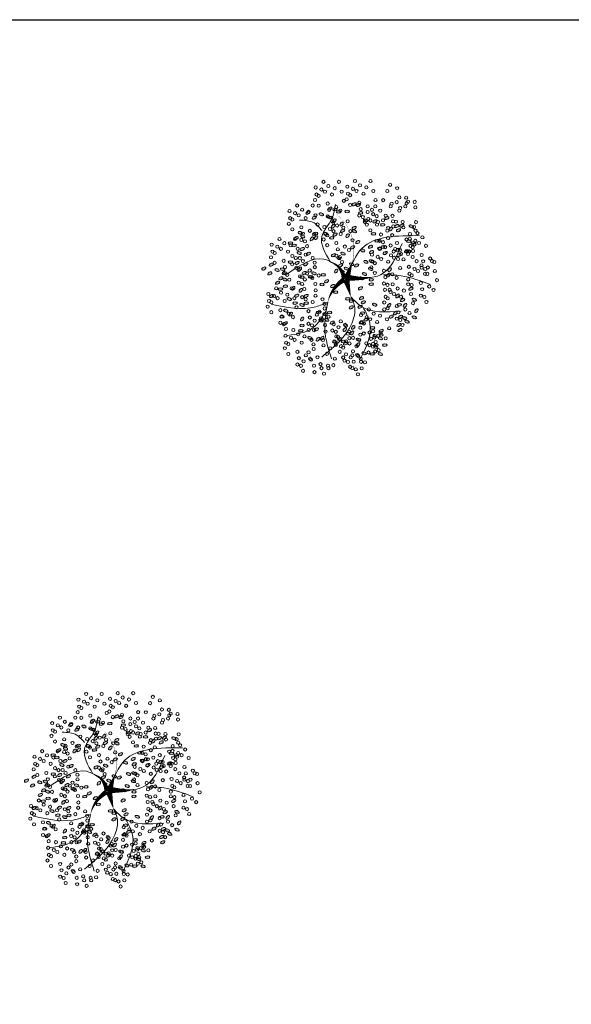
# Model space of a CAD drawing. Header units: millimetres. Extents: x 2197 to 2788, y 425 to 589.
# Tile 11 of 50: x 2235 to 2250, y 499 to 524. Entities that reach past the tile are written whole.
import ezdxf

# ---------------------------------------------------------------- set-up
doc = ezdxf.new("R2010")
doc.units = ezdxf.units.MM
doc.layers.add('01 - Vegetación', color=3, linetype='Continuous', lineweight=0)
doc.layers.add('Cotas', color=3, linetype='Continuous')

# ---------------------------------------------------------------- blocks, each defined once
blk = doc.blocks.new('17')
at = {"layer": '01 - Vegetación'}
for points in [[(4495.84, 1680.23, 1.33, 0.0221, 0.199177), (4489.97, 1684.48, 0.0221, 0.0221, 1.224983)], [(4496.02, 1680.23, 1.33, 0.0221, 0.286986), (4500.47, 1683.82, 0.0221, 0.0221, -1.494927)], [(4497.07, 1679.43, 0.133, 0.0221, 0.381476), (4512.91, 1682.47, 0.0221, 0.0221, -1.841687)], [(4496.02, 1679.76, 1.77, 0.0221, 0), (4491.39, 1678.53, 0.0221, 0.0221, 0)], [(4496.02, 1679.66, 1.77, 0.0221, 0), (4500.28, 1678.15, 0.0221, 0.0221, 0)], [(4496.4, 1679.85, 1.77, 0.0221, 0.074947), (4496.4, 1672.95, 0.0221, 0.0221, 0.762797)]]:
    blk.add_lwpolyline(points, format="xyseb", dxfattribs=at)
for points in [[(4490, 1684.47), (4488.83, 1687.51), (4489.5, 1699.09)], [(4487.73, 1684.98), (4483.44, 1688.25), (4481.42, 1694.81)], [(4497.83, 1680.19), (4501.11, 1685.48), (4497.33, 1694.81)], [(4508.5, 1685.98), (4510.45, 1688), (4511.21, 1691.78)], [(4490, 1684.47), (4482.94, 1685.23), (4475.36, 1683.47)], [(4491.39, 1678.53), (4489.02, 1677.58), (4485.46, 1677.92), (4475.87, 1685.99)], [(4500.47, 1683.82), (4506.92, 1685.99), (4511.46, 1683.47), (4515.25, 1682.46)], [(4497.07, 1679.43), (4503.89, 1675.65), (4507.17, 1660.78)], [(4491.39, 1678.53), (4489, 1675.9), (4487.73, 1665.57)], [(4496.57, 1678.43), (4497.07, 1670.86), (4505.15, 1665.32)], [(4488.74, 1675.4), (4484.7, 1673.64), (4475.11, 1676.16)], [(4497.07, 1670.11), (4496.82, 1665.57), (4494.55, 1658.01)]]:
    blk.add_spline(points, degree=3, dxfattribs=at)
blk = doc.blocks.new('16')
at = {"layer": '01 - Vegetación'}
h = blk.add_hatch(color=40, dxfattribs=at)
h.set_gradient(color1=(255, 191, 0), color2=(223, 255, 127), rotation=180, centered=1, tint=1, name='INVSPHERICAL')
edge = h.paths.add_edge_path()
edge.add_ellipse((4538.847, 1678.642), major_axis=(-0.0033, 0.0777), ratio=0.578492, start_angle=0, end_angle=360, ccw=False)
edge = h.paths.add_edge_path()
edge.add_ellipse((4538.961, 1678.487), major_axis=(-0.0349, 0.0695), ratio=0.578492, start_angle=0, end_angle=360, ccw=False)
edge = h.paths.add_edge_path()
edge.add_ellipse((4538.69, 1678.926), major_axis=(-0.0594, 0.0503), ratio=0.578492, start_angle=0, end_angle=360, ccw=False)
edge = h.paths.add_edge_path()
edge.add_ellipse((4538.676, 1678.266), major_axis=(-0.0033, 0.0777), ratio=0.578492, start_angle=0, end_angle=360, ccw=False)
edge = h.paths.add_edge_path()
edge.add_ellipse((4541.23, 1679.281), major_axis=(0.0274, 0.0728), ratio=0.578492, start_angle=0, end_angle=360, ccw=False)
edge = h.paths.add_edge_path()
edge.add_ellipse((4540.829, 1679.36), major_axis=(-0.0349, 0.0695), ratio=0.578492, start_angle=0, end_angle=360, ccw=False)
edge = h.paths.add_edge_path()
edge.add_ellipse((4541.174, 1679.607), major_axis=(-0.0349, 0.0695), ratio=0.578492, start_angle=0, end_angle=360, ccw=False)
edge = h.paths.add_edge_path()
edge.add_ellipse((4541.072, 1679.421), major_axis=(0.0274, 0.0728), ratio=0.578492, start_angle=0, end_angle=360, ccw=False)
edge = h.paths.add_edge_path()
edge.add_ellipse((4540.113, 1679.632), major_axis=(-0.0349, 0.0695), ratio=0.578492, start_angle=0, end_angle=360, ccw=False)
edge = h.paths.add_edge_path()
edge.add_ellipse((4540.279, 1679.843), major_axis=(-0.0349, 0.0695), ratio=0.578492, start_angle=0, end_angle=360, ccw=False)
edge = h.paths.add_edge_path()
edge.add_ellipse((4540.165, 1679.999), major_axis=(-0.0033, 0.0777), ratio=0.578492, start_angle=0, end_angle=360, ccw=False)
edge = h.paths.add_edge_path()
edge.add_ellipse((4540.499, 1679.956), major_axis=(-0.0033, 0.0777), ratio=0.578492, start_angle=0, end_angle=360, ccw=False)
edge = h.paths.add_edge_path()
edge.add_ellipse((4540.629, 1679.513), major_axis=(-0.0594, 0.0503), ratio=0.578492, start_angle=0, end_angle=360, ccw=False)
edge = h.paths.add_edge_path()
edge.add_ellipse((4540.551, 1680.278), major_axis=(0.0274, 0.0728), ratio=0.578492, start_angle=0, end_angle=360, ccw=False)
edge = h.paths.add_edge_path()
edge.add_ellipse((4539.201, 1679.744), major_axis=(-0.0033, 0.0777), ratio=0.578492, start_angle=0, end_angle=360, ccw=False)
edge = h.paths.add_edge_path()
edge.add_ellipse((4539.14, 1679.893), major_axis=(0.0274, 0.0728), ratio=0.578492, start_angle=0, end_angle=360, ccw=False)
edge = h.paths.add_edge_path()
edge.add_ellipse((4539.208, 1680.126), major_axis=(-0.0033, 0.0777), ratio=0.578492, start_angle=0, end_angle=360, ccw=False)
edge = h.paths.add_edge_path()
edge.add_ellipse((4538.979, 1680.681), major_axis=(-0.0594, 0.0503), ratio=0.578492, start_angle=0, end_angle=360, ccw=False)
edge = h.paths.add_edge_path()
edge.add_ellipse((4538.577, 1680.728), major_axis=(-0.0033, 0.0777), ratio=0.578492, start_angle=0, end_angle=360, ccw=False)
edge = h.paths.add_edge_path()
edge.add_ellipse((4538.926, 1680.033), major_axis=(0.0274, 0.0728), ratio=0.578492, start_angle=0, end_angle=360, ccw=False)
edge = h.paths.add_edge_path()
edge.add_ellipse((4538.95, 1679.842), major_axis=(0.0274, 0.0728), ratio=0.578492, start_angle=0, end_angle=360, ccw=False)
edge = h.paths.add_edge_path()
edge.add_ellipse((4538.621, 1680.191), major_axis=(-0.0349, 0.0695), ratio=0.578492, start_angle=0, end_angle=360, ccw=False)
edge = h.paths.add_edge_path()
edge.add_ellipse((4538.328, 1680.411), major_axis=(0.0274, 0.0728), ratio=0.578492, start_angle=0, end_angle=360, ccw=False)
edge = h.paths.add_edge_path()
edge.add_ellipse((4538.283, 1680.138), major_axis=(-0.0594, 0.0503), ratio=0.578492, start_angle=0, end_angle=360, ccw=False)
edge = h.paths.add_edge_path()
edge.add_ellipse((4538.32, 1679.993), major_axis=(-0.0594, 0.0503), ratio=0.578492, start_angle=0, end_angle=360, ccw=False)
edge = h.paths.add_edge_path()
edge.add_ellipse((4538.755, 1680.687), major_axis=(-0.0033, 0.0777), ratio=0.578492, start_angle=0, end_angle=360, ccw=False)
edge = h.paths.add_edge_path()
edge.add_ellipse((4538.834, 1681.261), major_axis=(-0.0349, 0.0695), ratio=0.578492, start_angle=0, end_angle=360, ccw=False)
edge = h.paths.add_edge_path()
edge.add_ellipse((4539.054, 1681.374), major_axis=(-0.0033, 0.0777), ratio=0.578492, start_angle=0, end_angle=360, ccw=False)
edge = h.paths.add_edge_path()
edge.add_ellipse((4539.147, 1681.076), major_axis=(-0.0594, 0.0503), ratio=0.578492, start_angle=0, end_angle=360, ccw=False)
edge = h.paths.add_edge_path()
edge.add_ellipse((4539.52, 1680.541), major_axis=(-0.0033, 0.0777), ratio=0.578492, start_angle=0, end_angle=360, ccw=False)
edge = h.paths.add_edge_path()
edge.add_ellipse((4539.459, 1680.689), major_axis=(0.0274, 0.0728), ratio=0.578492, start_angle=0, end_angle=360, ccw=False)
edge = h.paths.add_edge_path()
edge.add_ellipse((4539.527, 1680.923), major_axis=(-0.0033, 0.0777), ratio=0.578492, start_angle=0, end_angle=360, ccw=False)
edge = h.paths.add_edge_path()
edge.add_ellipse((4539.265, 1681.244), major_axis=(0.0274, 0.0728), ratio=0.578492, start_angle=0, end_angle=360, ccw=False)
edge = h.paths.add_edge_path()
edge.add_ellipse((4539.188, 1677.478), major_axis=(-0.0594, 0.0503), ratio=0.578492, start_angle=0, end_angle=360, ccw=False)
edge = h.paths.add_edge_path()
edge.add_ellipse((4539.473, 1678.19), major_axis=(0.0274, 0.0728), ratio=0.578492, start_angle=0, end_angle=360, ccw=False)
edge = h.paths.add_edge_path()
edge.add_ellipse((4540.696, 1678.325), major_axis=(0.0274, 0.0728), ratio=0.578492, start_angle=0, end_angle=360, ccw=False)
edge = h.paths.add_edge_path()
edge.add_ellipse((4540.33, 1678.305), major_axis=(-0.0033, 0.0777), ratio=0.578492, start_angle=0, end_angle=360, ccw=False)
edge = h.paths.add_edge_path()
edge.add_ellipse((4540.174, 1678.307), major_axis=(-0.0033, 0.0777), ratio=0.578492, start_angle=0, end_angle=360, ccw=False)
edge = h.paths.add_edge_path()
edge.add_ellipse((4540.488, 1677.717), major_axis=(-0.0594, 0.0503), ratio=0.578492, start_angle=0, end_angle=360, ccw=False)
edge = h.paths.add_edge_path()
edge.add_ellipse((4540.676, 1677.675), major_axis=(-0.0594, 0.0503), ratio=0.578492, start_angle=0, end_angle=360, ccw=False)
edge = h.paths.add_edge_path()
edge.add_ellipse((4539.469, 1677.341), major_axis=(-0.0033, 0.0777), ratio=0.578492, start_angle=0, end_angle=360, ccw=False)
edge = h.paths.add_edge_path()
edge.add_ellipse((4539.773, 1677.406), major_axis=(-0.0594, 0.0503), ratio=0.578492, start_angle=0, end_angle=360, ccw=False)
edge = h.paths.add_edge_path()
edge.add_ellipse((4539.631, 1677.23), major_axis=(-0.0349, 0.0695), ratio=0.578492, start_angle=0, end_angle=360, ccw=False)
edge = h.paths.add_edge_path()
edge.add_ellipse((4539.445, 1677.695), major_axis=(-0.0594, 0.0503), ratio=0.578492, start_angle=0, end_angle=360, ccw=False)
edge = h.paths.add_edge_path()
edge.add_ellipse((4542.676, 1679.136), major_axis=(-0.0033, 0.0777), ratio=0.578492, start_angle=0, end_angle=360, ccw=False)
edge = h.paths.add_edge_path()
edge.add_ellipse((4542.661, 1679.428), major_axis=(-0.0033, 0.0777), ratio=0.578492, start_angle=0, end_angle=360, ccw=False)
edge = h.paths.add_edge_path()
edge.add_ellipse((4542.742, 1679.554), major_axis=(-0.0033, 0.0777), ratio=0.578492, start_angle=0, end_angle=360, ccw=False)
edge = h.paths.add_edge_path()
edge.add_ellipse((4542.776, 1679.728), major_axis=(-0.0349, 0.0695), ratio=0.578492, start_angle=0, end_angle=360, ccw=False)
edge = h.paths.add_edge_path()
edge.add_ellipse((4542.477, 1679.745), major_axis=(0.0274, 0.0728), ratio=0.578492, start_angle=0, end_angle=360, ccw=False)
edge = h.paths.add_edge_path()
edge.add_ellipse((4542.578, 1680.02), major_axis=(0.0274, 0.0728), ratio=0.578492, start_angle=0, end_angle=360, ccw=False)
edge = h.paths.add_edge_path()
edge.add_ellipse((4542.466, 1680.268), major_axis=(-0.0349, 0.0695), ratio=0.578492, start_angle=0, end_angle=360, ccw=False)
edge = h.paths.add_edge_path()
edge.add_ellipse((4542.632, 1680.479), major_axis=(-0.0349, 0.0695), ratio=0.578492, start_angle=0, end_angle=360, ccw=False)
edge = h.paths.add_edge_path()
edge.add_ellipse((4542.359, 1679.577), major_axis=(-0.0594, 0.0503), ratio=0.578492, start_angle=0, end_angle=360, ccw=False)
edge = h.paths.add_edge_path()
edge.add_ellipse((4542.171, 1679.619), major_axis=(-0.0594, 0.0503), ratio=0.578492, start_angle=0, end_angle=360, ccw=False)
edge = h.paths.add_edge_path()
edge.add_ellipse((4542.246, 1679.328), major_axis=(-0.0594, 0.0503), ratio=0.578492, start_angle=0, end_angle=360, ccw=False)
edge = h.paths.add_edge_path()
edge.add_ellipse((4542.369, 1678.498), major_axis=(0.0274, 0.0728), ratio=0.578492, start_angle=0, end_angle=360, ccw=False)
edge = h.paths.add_edge_path()
edge.add_ellipse((4542.902, 1678.749), major_axis=(-0.0349, 0.0695), ratio=0.578492, start_angle=0, end_angle=360, ccw=False)
edge = h.paths.add_edge_path()
edge.add_ellipse((4542.925, 1678.897), major_axis=(-0.0349, 0.0695), ratio=0.578492, start_angle=0, end_angle=360, ccw=False)
edge = h.paths.add_edge_path()
edge.add_ellipse((4542.628, 1678.671), major_axis=(-0.0033, 0.0777), ratio=0.578492, start_angle=0, end_angle=360, ccw=False)
edge = h.paths.add_edge_path()
edge.add_ellipse((4542.11, 1678.896), major_axis=(-0.0349, 0.0695), ratio=0.578492, start_angle=0, end_angle=360, ccw=False)
edge = h.paths.add_edge_path()
edge.add_ellipse((4542.34, 1678.18), major_axis=(-0.0349, 0.0695), ratio=0.578492, start_angle=0, end_angle=360, ccw=False)
edge = h.paths.add_edge_path()
edge.add_ellipse((4538.137, 1679.191), major_axis=(-0.0349, 0.0695), ratio=0.578492, start_angle=0, end_angle=360, ccw=False)
edge = h.paths.add_edge_path()
edge.add_ellipse((4538.099, 1678.758), major_axis=(-0.0594, 0.0503), ratio=0.578492, start_angle=0, end_angle=360, ccw=False)
edge = h.paths.add_edge_path()
edge.add_ellipse((4537.796, 1678.552), major_axis=(0.0274, 0.0728), ratio=0.578492, start_angle=0, end_angle=360, ccw=False)
edge = h.paths.add_edge_path()
edge.add_ellipse((4537.776, 1678.277), major_axis=(-0.0033, 0.0777), ratio=0.578492, start_angle=0, end_angle=360, ccw=False)
edge = h.paths.add_edge_path()
edge.add_ellipse((4539.181, 1678.6), major_axis=(-0.0033, 0.0777), ratio=0.578492, start_angle=0, end_angle=360, ccw=False)
edge = h.paths.add_edge_path()
edge.add_ellipse((4538.502, 1678.968), major_axis=(-0.0594, 0.0503), ratio=0.578492, start_angle=0, end_angle=360, ccw=False)
edge = h.paths.add_edge_path()
edge.add_ellipse((4538.615, 1679.216), major_axis=(-0.0594, 0.0503), ratio=0.578492, start_angle=0, end_angle=360, ccw=False)
edge = h.paths.add_edge_path()
edge.add_ellipse((4538.188, 1679.557), major_axis=(-0.0033, 0.0777), ratio=0.578492, start_angle=0, end_angle=360, ccw=False)
edge = h.paths.add_edge_path()
edge.add_ellipse((4538.203, 1679.265), major_axis=(-0.0033, 0.0777), ratio=0.578492, start_angle=0, end_angle=360, ccw=False)
edge = h.paths.add_edge_path()
edge.add_ellipse((4538.285, 1679.391), major_axis=(-0.0033, 0.0777), ratio=0.578492, start_angle=0, end_angle=360, ccw=False)
edge = h.paths.add_edge_path()
edge.add_ellipse((4538.856, 1679.647), major_axis=(-0.0349, 0.0695), ratio=0.578492, start_angle=0, end_angle=360, ccw=False)
edge = h.paths.add_edge_path()
edge.add_ellipse((4538.272, 1678.751), major_axis=(0.0274, 0.0728), ratio=0.578492, start_angle=0, end_angle=360, ccw=False)
edge = h.paths.add_edge_path()
edge.add_ellipse((4540.863, 1678.985), major_axis=(0.0274, 0.0728), ratio=0.578492, start_angle=0, end_angle=360, ccw=False)
edge = h.paths.add_edge_path()
edge.add_ellipse((4540.823, 1678.811), major_axis=(-0.0349, 0.0695), ratio=0.578492, start_angle=0, end_angle=360, ccw=False)
edge = h.paths.add_edge_path()
edge.add_ellipse((4541.446, 1678.949), major_axis=(-0.0349, 0.0695), ratio=0.578492, start_angle=0, end_angle=360, ccw=False)
edge = h.paths.add_edge_path()
edge.add_ellipse((4540.434, 1680.393), major_axis=(-0.0033, 0.0777), ratio=0.578492, start_angle=0, end_angle=360, ccw=False)
edge = h.paths.add_edge_path()
edge.add_ellipse((4540.419, 1680.685), major_axis=(-0.0033, 0.0777), ratio=0.578492, start_angle=0, end_angle=360, ccw=False)
edge = h.paths.add_edge_path()
edge.add_ellipse((4539.773, 1680.547), major_axis=(-0.0349, 0.0695), ratio=0.578492, start_angle=0, end_angle=360, ccw=False)
edge = h.paths.add_edge_path()
edge.add_ellipse((4539.782, 1680.87), major_axis=(-0.0349, 0.0695), ratio=0.578492, start_angle=0, end_angle=360, ccw=False)
edge = h.paths.add_edge_path()
edge.add_ellipse((4539.668, 1681.126), major_axis=(0.0274, 0.0728), ratio=0.578492, start_angle=0, end_angle=360, ccw=False)
edge = h.paths.add_edge_path()
edge.add_ellipse((4540.336, 1681.276), major_axis=(0.0274, 0.0728), ratio=0.578492, start_angle=0, end_angle=360, ccw=False)
edge = h.paths.add_edge_path()
edge.add_ellipse((4540.381, 1681.413), major_axis=(-0.0349, 0.0695), ratio=0.578492, start_angle=0, end_angle=360, ccw=False)
edge = h.paths.add_edge_path()
edge.add_ellipse((4540.225, 1681.525), major_axis=(-0.0349, 0.0695), ratio=0.578492, start_angle=0, end_angle=360, ccw=False)
edge = h.paths.add_edge_path()
edge.add_ellipse((4540.009, 1681.424), major_axis=(-0.0033, 0.0777), ratio=0.578492, start_angle=0, end_angle=360, ccw=False)
edge = h.paths.add_edge_path()
edge.add_ellipse((4540.106, 1681.258), major_axis=(-0.0033, 0.0777), ratio=0.578492, start_angle=0, end_angle=360, ccw=False)
edge = h.paths.add_edge_path()
edge.add_ellipse((4540.036, 1680.989), major_axis=(-0.0594, 0.0503), ratio=0.578492, start_angle=0, end_angle=360, ccw=False)
edge = h.paths.add_edge_path()
edge.add_ellipse((4539.967, 1680.73), major_axis=(-0.0594, 0.0503), ratio=0.578492, start_angle=0, end_angle=360, ccw=False)
edge = h.paths.add_edge_path()
edge.add_ellipse((4541.92, 1680.217), major_axis=(-0.0033, 0.0777), ratio=0.578492, start_angle=0, end_angle=360, ccw=False)
edge = h.paths.add_edge_path()
edge.add_ellipse((4541.222, 1680.466), major_axis=(-0.0349, 0.0695), ratio=0.578492, start_angle=0, end_angle=360, ccw=False)
edge = h.paths.add_edge_path()
edge.add_ellipse((4541.387, 1680.676), major_axis=(-0.0349, 0.0695), ratio=0.578492, start_angle=0, end_angle=360, ccw=False)
edge = h.paths.add_edge_path()
edge.add_ellipse((4541.251, 1680.784), major_axis=(0.0274, 0.0728), ratio=0.578492, start_angle=0, end_angle=360, ccw=False)
edge = h.paths.add_edge_path()
edge.add_ellipse((4541.818, 1680.659), major_axis=(0.0274, 0.0728), ratio=0.578492, start_angle=0, end_angle=360, ccw=False)
edge = h.paths.add_edge_path()
edge.add_ellipse((4541.942, 1680.743), major_axis=(0.0274, 0.0728), ratio=0.578492, start_angle=0, end_angle=360, ccw=False)
edge = h.paths.add_edge_path()
edge.add_ellipse((4541.762, 1680.886), major_axis=(-0.0349, 0.0695), ratio=0.578492, start_angle=0, end_angle=360, ccw=False)
edge = h.paths.add_edge_path()
edge.add_ellipse((4541.592, 1681.082), major_axis=(-0.0033, 0.0777), ratio=0.578492, start_angle=0, end_angle=360, ccw=False)
edge = h.paths.add_edge_path()
edge.add_ellipse((4541.511, 1680.956), major_axis=(-0.0033, 0.0777), ratio=0.578492, start_angle=0, end_angle=360, ccw=False)
edge = h.paths.add_edge_path()
edge.add_ellipse((4541.775, 1680.201), major_axis=(-0.0594, 0.0503), ratio=0.578492, start_angle=0, end_angle=360, ccw=False)
edge = h.paths.add_edge_path()
edge.add_ellipse((4541.737, 1680.346), major_axis=(-0.0594, 0.0503), ratio=0.578492, start_angle=0, end_angle=360, ccw=False)
edge = h.paths.add_edge_path()
edge.add_ellipse((4541.843, 1679.118), major_axis=(-0.0594, 0.0503), ratio=0.578492, start_angle=0, end_angle=360, ccw=False)
edge = h.paths.add_edge_path()
edge.add_ellipse((4541.881, 1679.551), major_axis=(-0.0349, 0.0695), ratio=0.578492, start_angle=0, end_angle=360, ccw=False)
edge = h.paths.add_edge_path()
edge.add_ellipse((4542.015, 1679.29), major_axis=(-0.0349, 0.0695), ratio=0.578492, start_angle=0, end_angle=360, ccw=False)
edge = h.paths.add_edge_path()
edge.add_ellipse((4541.91, 1679.869), major_axis=(0.0274, 0.0728), ratio=0.578492, start_angle=0, end_angle=360, ccw=False)
edge = h.paths.add_edge_path()
edge.add_ellipse((4541.769, 1679.666), major_axis=(-0.0033, 0.0777), ratio=0.578492, start_angle=0, end_angle=360, ccw=False)
edge = h.paths.add_edge_path()
edge.add_ellipse((4539.676, 1679.115), major_axis=(-0.0033, 0.0777), ratio=0.578492, start_angle=0, end_angle=360, ccw=False)
edge = h.paths.add_edge_path()
edge.add_ellipse((4539.594, 1678.989), major_axis=(-0.0033, 0.0777), ratio=0.578492, start_angle=0, end_angle=360, ccw=False)
edge = h.paths.add_edge_path()
edge.add_ellipse((4539.898, 1679.531), major_axis=(-0.0033, 0.0777), ratio=0.578492, start_angle=0, end_angle=360, ccw=False)
edge = h.paths.add_edge_path()
edge.add_ellipse((4539.697, 1678.641), major_axis=(-0.0349, 0.0695), ratio=0.578492, start_angle=0, end_angle=360, ccw=False)
edge = h.paths.add_edge_path()
edge.add_ellipse((4539.398, 1678.691), major_axis=(-0.0349, 0.0695), ratio=0.578492, start_angle=0, end_angle=360, ccw=False)
edge = h.paths.add_edge_path()
edge.add_ellipse((4539.555, 1678.579), major_axis=(-0.0349, 0.0695), ratio=0.578492, start_angle=0, end_angle=360, ccw=False)
edge = h.paths.add_edge_path()
edge.add_ellipse((4540.714, 1679.167), major_axis=(0.0274, 0.0728), ratio=0.578492, start_angle=0, end_angle=360, ccw=False)
edge = h.paths.add_edge_path()
edge.add_ellipse((4540.549, 1681.79), major_axis=(-0.0349, 0.0695), ratio=0.578492, start_angle=0, end_angle=360, ccw=False)
edge = h.paths.add_edge_path()
edge.add_ellipse((4540.715, 1682.001), major_axis=(-0.0349, 0.0695), ratio=0.578492, start_angle=0, end_angle=360, ccw=False)
edge = h.paths.add_edge_path()
edge.add_ellipse((4540.848, 1681.741), major_axis=(-0.0349, 0.0695), ratio=0.578492, start_angle=0, end_angle=360, ccw=False)
edge = h.paths.add_edge_path()
edge.add_ellipse((4540.661, 1681.542), major_axis=(0.0274, 0.0728), ratio=0.578492, start_angle=0, end_angle=360, ccw=False)
edge = h.paths.add_edge_path()
edge.add_ellipse((4540.684, 1681.351), major_axis=(0.0274, 0.0728), ratio=0.578492, start_angle=0, end_angle=360, ccw=False)
edge = h.paths.add_edge_path()
edge.add_ellipse((4540.56, 1681.267), major_axis=(0.0274, 0.0728), ratio=0.578492, start_angle=0, end_angle=360, ccw=False)
edge = h.paths.add_edge_path()
edge.add_ellipse((4540.528, 1678.539), major_axis=(0.0274, 0.0728), ratio=0.578492, start_angle=0, end_angle=360, ccw=False)
edge = h.paths.add_edge_path()
edge.add_ellipse((4540.38, 1678.647), major_axis=(0.0274, 0.0728), ratio=0.578492, start_angle=0, end_angle=360, ccw=False)
edge = h.paths.add_edge_path()
edge.add_ellipse((4540.034, 1678.678), major_axis=(-0.0349, 0.0695), ratio=0.578492, start_angle=0, end_angle=360, ccw=False)
edge = h.paths.add_edge_path()
edge.add_ellipse((4540.944, 1678.493), major_axis=(0.0274, 0.0728), ratio=0.578492, start_angle=0, end_angle=360, ccw=False)
edge = h.paths.add_edge_path()
edge.add_ellipse((4541.625, 1678.77), major_axis=(-0.0349, 0.0695), ratio=0.578492, start_angle=0, end_angle=360, ccw=False)
edge = h.paths.add_edge_path()
edge.add_ellipse((4541.994, 1678.887), major_axis=(0.0274, 0.0728), ratio=0.578492, start_angle=0, end_angle=360, ccw=False)
edge = h.paths.add_edge_path()
edge.add_ellipse((4541.336, 1678.598), major_axis=(0.0274, 0.0728), ratio=0.578492, start_angle=0, end_angle=360, ccw=False)
edge = h.paths.add_edge_path()
edge.add_ellipse((4539.381, 1678.993), major_axis=(-0.0349, 0.0695), ratio=0.578492, start_angle=0, end_angle=360, ccw=False)
edge = h.paths.add_edge_path()
edge.add_ellipse((4540.938, 1681.079), major_axis=(-0.0033, 0.0777), ratio=0.578492, start_angle=0, end_angle=360, ccw=False)
edge = h.paths.add_edge_path()
edge.add_ellipse((4540.699, 1680.759), major_axis=(-0.0594, 0.0503), ratio=0.578492, start_angle=0, end_angle=360, ccw=False)
edge = h.paths.add_edge_path()
edge.add_ellipse((4540.908, 1680.857), major_axis=(-0.0349, 0.0695), ratio=0.578492, start_angle=0, end_angle=360, ccw=False)
edge = h.paths.add_edge_path()
edge.add_ellipse((4540.863, 1680.561), major_axis=(-0.0349, 0.0695), ratio=0.578492, start_angle=0, end_angle=360, ccw=False)
edge = h.paths.add_edge_path()
edge.add_ellipse((4540.564, 1680.61), major_axis=(-0.0349, 0.0695), ratio=0.578492, start_angle=0, end_angle=360, ccw=False)
edge = h.paths.add_edge_path()
edge.add_ellipse((4539.771, 1681.729), major_axis=(-0.0349, 0.0695), ratio=0.578492, start_angle=0, end_angle=360, ccw=False)
edge = h.paths.add_edge_path()
edge.add_ellipse((4540.968, 1678.302), major_axis=(0.0274, 0.0728), ratio=0.578492, start_angle=0, end_angle=360, ccw=False)
edge = h.paths.add_edge_path()
edge.add_ellipse((4541.908, 1678.227), major_axis=(-0.0033, 0.0777), ratio=0.578492, start_angle=0, end_angle=360, ccw=False)
edge = h.paths.add_edge_path()
edge.add_ellipse((4541.283, 1678.297), major_axis=(-0.0349, 0.0695), ratio=0.578492, start_angle=0, end_angle=360, ccw=False)
edge = h.paths.add_edge_path()
edge.add_ellipse((4541.463, 1678.333), major_axis=(-0.0349, 0.0695), ratio=0.578492, start_angle=0, end_angle=360, ccw=False)
edge = h.paths.add_edge_path()
edge.add_ellipse((4538.021, 1678.159), major_axis=(0.0274, 0.0728), ratio=0.578492, start_angle=0, end_angle=360, ccw=False)
edge = h.paths.add_edge_path()
edge.add_ellipse((4537.772, 1677.992), major_axis=(0.0274, 0.0728), ratio=0.578492, start_angle=0, end_angle=360, ccw=False)
edge = h.paths.add_edge_path()
edge.add_ellipse((4538.082, 1677.841), major_axis=(-0.0033, 0.0777), ratio=0.578492, start_angle=0, end_angle=360, ccw=False)
edge = h.paths.add_edge_path()
edge.add_ellipse((4538.572, 1677.966), major_axis=(-0.0349, 0.0695), ratio=0.578492, start_angle=0, end_angle=360, ccw=False)
edge = h.paths.add_edge_path()
edge.add_ellipse((4538.311, 1677.99), major_axis=(0.0274, 0.0728), ratio=0.578492, start_angle=0, end_angle=360, ccw=False)
edge = h.paths.add_edge_path()
edge.add_ellipse((4538.394, 1678.174), major_axis=(0.0274, 0.0728), ratio=0.578492, start_angle=0, end_angle=360, ccw=False)
edge = h.paths.add_edge_path()
edge.add_ellipse((4538.776, 1677.355), major_axis=(-0.0349, 0.0695), ratio=0.578492, start_angle=0, end_angle=360, ccw=False)
edge = h.paths.add_edge_path()
edge.add_ellipse((4538.597, 1677.319), major_axis=(-0.0349, 0.0695), ratio=0.578492, start_angle=0, end_angle=360, ccw=False)
edge = h.paths.add_edge_path()
edge.add_ellipse((4539.063, 1677.621), major_axis=(-0.0349, 0.0695), ratio=0.578492, start_angle=0, end_angle=360, ccw=False)
edge = h.paths.add_edge_path()
edge.add_ellipse((4539.033, 1676.828), major_axis=(0.0274, 0.0728), ratio=0.578492, start_angle=0, end_angle=360, ccw=False)
edge = h.paths.add_edge_path()
edge.add_ellipse((4539.009, 1677.162), major_axis=(0.0274, 0.0728), ratio=0.578492, start_angle=0, end_angle=360, ccw=False)
edge = h.paths.add_edge_path()
edge.add_ellipse((4538.885, 1677.078), major_axis=(0.0274, 0.0728), ratio=0.578492, start_angle=0, end_angle=360, ccw=False)
edge = h.paths.add_edge_path()
edge.add_ellipse((4539.054, 1677.298), major_axis=(-0.0349, 0.0695), ratio=0.578492, start_angle=0, end_angle=360, ccw=False)
edge = h.paths.add_edge_path()
edge.add_ellipse((4542.221, 1677.913), major_axis=(-0.0033, 0.0777), ratio=0.578492, start_angle=0, end_angle=360, ccw=False)
edge = h.paths.add_edge_path()
edge.add_ellipse((4542.451, 1677.771), major_axis=(-0.0349, 0.0695), ratio=0.578492, start_angle=0, end_angle=360, ccw=False)
edge = h.paths.add_edge_path()
edge.add_ellipse((4541.18, 1677.355), major_axis=(-0.0349, 0.0695), ratio=0.578492, start_angle=0, end_angle=360, ccw=False)
edge = h.paths.add_edge_path()
edge.add_ellipse((4541.671, 1678.102), major_axis=(-0.0033, 0.0777), ratio=0.578492, start_angle=0, end_angle=360, ccw=False)
edge = h.paths.add_edge_path()
edge.add_ellipse((4541.411, 1678.017), major_axis=(-0.0033, 0.0777), ratio=0.578492, start_angle=0, end_angle=360, ccw=False)
edge = h.paths.add_edge_path()
edge.add_ellipse((4542.075, 1677.637), major_axis=(-0.0594, 0.0503), ratio=0.578492, start_angle=0, end_angle=360, ccw=False)
edge = h.paths.add_edge_path()
edge.add_ellipse((4541.252, 1677.826), major_axis=(-0.0349, 0.0695), ratio=0.578492, start_angle=0, end_angle=360, ccw=False)
edge = h.paths.add_edge_path()
edge.add_ellipse((4541.596, 1676.853), major_axis=(-0.0033, 0.0777), ratio=0.578492, start_angle=0, end_angle=360, ccw=False)
edge = h.paths.add_edge_path()
edge.add_ellipse((4541.655, 1677.018), major_axis=(-0.0033, 0.0777), ratio=0.578492, start_angle=0, end_angle=360, ccw=False)
edge = h.paths.add_edge_path()
edge.add_ellipse((4542.033, 1677.371), major_axis=(-0.0349, 0.0695), ratio=0.578492, start_angle=0, end_angle=360, ccw=False)
edge = h.paths.add_edge_path()
edge.add_ellipse((4542.19, 1677.259), major_axis=(-0.0349, 0.0695), ratio=0.578492, start_angle=0, end_angle=360, ccw=False)
edge = h.paths.add_edge_path()
edge.add_ellipse((4542.168, 1676.931), major_axis=(0.0274, 0.0728), ratio=0.578492, start_angle=0, end_angle=360, ccw=False)
edge = h.paths.add_edge_path()
edge.add_ellipse((4542.176, 1677.433), major_axis=(-0.0349, 0.0695), ratio=0.578492, start_angle=0, end_angle=360, ccw=False)
edge = h.paths.add_edge_path()
edge.add_ellipse((4541.313, 1677.094), major_axis=(-0.0349, 0.0695), ratio=0.578492, start_angle=0, end_angle=360, ccw=False)
edge = h.paths.add_edge_path()
edge.add_ellipse((4541.359, 1677.391), major_axis=(-0.0349, 0.0695), ratio=0.578492, start_angle=0, end_angle=360, ccw=False)
edge = h.paths.add_edge_path()
edge.add_ellipse((4540.019, 1676.943), major_axis=(-0.0349, 0.0695), ratio=0.578492, start_angle=0, end_angle=360, ccw=False)
edge = h.paths.add_edge_path()
edge.add_ellipse((4539.641, 1676.826), major_axis=(0.0274, 0.0728), ratio=0.578492, start_angle=0, end_angle=360, ccw=False)
edge = h.paths.add_edge_path()
edge.add_ellipse((4539.262, 1676.754), major_axis=(-0.0594, 0.0503), ratio=0.578492, start_angle=0, end_angle=360, ccw=False)
edge = h.paths.add_edge_path()
edge.add_ellipse((4539.45, 1677.146), major_axis=(-0.0594, 0.0503), ratio=0.578492, start_angle=0, end_angle=360, ccw=False)
at = {"layer": '01 - Vegetación', "extrusion": (0, 0, -1)}
for centre, major_axis in [((4539.771, 1681.729), (-0.0349, 0.0695)), ((4540.549, 1681.79), (-0.0349, 0.0695)), ((4540.715, 1682.001), (-0.0349, 0.0695)), ((4540.848, 1681.741), (-0.0349, 0.0695)), ((4539.054, 1681.374), (-0.0033, 0.0777)), ((4540.009, 1681.424), (-0.0033, 0.0777)), ((4540.225, 1681.525), (-0.0349, 0.0695)), ((4540.381, 1681.413), (-0.0349, 0.0695)), ((4538.834, 1681.261), (-0.0349, 0.0695)), ((4540.106, 1681.258), (-0.0033, 0.0777)), ((4540.938, 1681.079), (-0.0033, 0.0777)), ((4541.592, 1681.082), (-0.0033, 0.0777)), ((4538.577, 1680.728), (-0.0033, 0.0777)), ((4538.755, 1680.687), (-0.0033, 0.0777)), ((4539.527, 1680.923), (-0.0033, 0.0777)), ((4539.782, 1680.87), (-0.0349, 0.0695)), ((4540.419, 1680.685), (-0.0033, 0.0777)), ((4540.908, 1680.857), (-0.0349, 0.0695)), ((4541.387, 1680.676), (-0.0349, 0.0695)), ((4541.511, 1680.956), (-0.0033, 0.0777)), ((4541.762, 1680.886), (-0.0349, 0.0695)), ((4539.52, 1680.541), (-0.0033, 0.0777)), ((4539.773, 1680.547), (-0.0349, 0.0695)), ((4540.434, 1680.393), (-0.0033, 0.0777)), ((4540.564, 1680.61), (-0.0349, 0.0695)), ((4540.863, 1680.561), (-0.0349, 0.0695)), ((4541.222, 1680.466), (-0.0349, 0.0695)), ((4542.632, 1680.479), (-0.0349, 0.0695)), ((4538.621, 1680.191), (-0.0349, 0.0695)), ((4539.208, 1680.126), (-0.0033, 0.0777)), ((4540.165, 1679.999), (-0.0033, 0.0777)), ((4541.92, 1680.217), (-0.0033, 0.0777)), ((4542.466, 1680.268), (-0.0349, 0.0695)), ((4539.201, 1679.744), (-0.0033, 0.0777)), ((4540.279, 1679.843), (-0.0349, 0.0695)), ((4540.499, 1679.956), (-0.0033, 0.0777)), ((4541.769, 1679.666), (-0.0033, 0.0777)), ((4542.776, 1679.728), (-0.0349, 0.0695)), ((4538.188, 1679.557), (-0.0033, 0.0777)), ((4538.285, 1679.391), (-0.0033, 0.0777)), ((4538.856, 1679.647), (-0.0349, 0.0695)), ((4539.898, 1679.531), (-0.0033, 0.0777)), ((4540.113, 1679.632), (-0.0349, 0.0695)), ((4540.829, 1679.36), (-0.0349, 0.0695)), ((4541.174, 1679.607), (-0.0349, 0.0695)), ((4541.881, 1679.551), (-0.0349, 0.0695)), ((4542.661, 1679.428), (-0.0033, 0.0777)), ((4542.742, 1679.554), (-0.0033, 0.0777)), ((4538.137, 1679.191), (-0.0349, 0.0695)), ((4538.203, 1679.265), (-0.0033, 0.0777)), ((4539.381, 1678.993), (-0.0349, 0.0695)), ((4539.594, 1678.989), (-0.0033, 0.0777)), ((4539.676, 1679.115), (-0.0033, 0.0777)), ((4542.015, 1679.29), (-0.0349, 0.0695)), ((4542.676, 1679.136), (-0.0033, 0.0777)), ((4538.847, 1678.642), (-0.0033, 0.0777)), ((4539.398, 1678.691), (-0.0349, 0.0695)), ((4539.697, 1678.641), (-0.0349, 0.0695)), ((4540.034, 1678.678), (-0.0349, 0.0695)), ((4540.823, 1678.811), (-0.0349, 0.0695)), ((4541.446, 1678.949), (-0.0349, 0.0695)), ((4541.625, 1678.77), (-0.0349, 0.0695)), ((4542.11, 1678.896), (-0.0349, 0.0695)), ((4542.628, 1678.671), (-0.0033, 0.0777)), ((4542.902, 1678.749), (-0.0349, 0.0695)), ((4542.925, 1678.897), (-0.0349, 0.0695)), ((4538.961, 1678.487), (-0.0349, 0.0695)), ((4539.181, 1678.6), (-0.0033, 0.0777)), ((4539.555, 1678.579), (-0.0349, 0.0695)), ((4540.174, 1678.307), (-0.0033, 0.0777)), ((4540.33, 1678.305), (-0.0033, 0.0777)), ((4541.283, 1678.297), (-0.0349, 0.0695)), ((4541.463, 1678.333), (-0.0349, 0.0695)), ((4537.776, 1678.277), (-0.0033, 0.0777)), ((4538.572, 1677.966), (-0.0349, 0.0695)), ((4538.676, 1678.266), (-0.0033, 0.0777)), ((4541.411, 1678.017), (-0.0033, 0.0777)), ((4541.671, 1678.102), (-0.0033, 0.0777)), ((4541.908, 1678.227), (-0.0033, 0.0777)), ((4542.34, 1678.18), (-0.0349, 0.0695)), ((4538.082, 1677.841), (-0.0033, 0.0777)), ((4539.063, 1677.621), (-0.0349, 0.0695)), ((4541.252, 1677.826), (-0.0349, 0.0695)), ((4542.221, 1677.913), (-0.0033, 0.0777)), ((4542.451, 1677.771), (-0.0349, 0.0695)), ((4538.597, 1677.319), (-0.0349, 0.0695)), ((4538.776, 1677.355), (-0.0349, 0.0695)), ((4539.054, 1677.298), (-0.0349, 0.0695)), ((4539.469, 1677.341), (-0.0033, 0.0777)), ((4541.18, 1677.355), (-0.0349, 0.0695)), ((4541.359, 1677.391), (-0.0349, 0.0695)), ((4542.033, 1677.371), (-0.0349, 0.0695)), ((4542.176, 1677.433), (-0.0349, 0.0695)), ((4539.631, 1677.23), (-0.0349, 0.0695)), ((4540.019, 1676.943), (-0.0349, 0.0695)), ((4541.313, 1677.094), (-0.0349, 0.0695)), ((4541.655, 1677.018), (-0.0033, 0.0777)), ((4542.19, 1677.259), (-0.0349, 0.0695)), ((4541.596, 1676.853), (-0.0033, 0.0777))]:
    blk.add_ellipse(centre, major_axis=major_axis, ratio=0.578492, start_param=3.141593, end_param=9.424778, dxfattribs=at)
for centre, major_axis in [((4540.661, 1681.542), (0.0274, 0.0728)), ((4540.684, 1681.351), (0.0274, 0.0728)), ((4539.147, 1681.076), (-0.0594, 0.0503)), ((4539.265, 1681.244), (0.0274, 0.0728)), ((4539.668, 1681.126), (0.0274, 0.0728)), ((4540.336, 1681.276), (0.0274, 0.0728)), ((4540.56, 1681.267), (0.0274, 0.0728)), ((4538.979, 1680.681), (-0.0594, 0.0503)), ((4539.459, 1680.689), (0.0274, 0.0728)), ((4539.967, 1680.73), (-0.0594, 0.0503)), ((4540.036, 1680.989), (-0.0594, 0.0503)), ((4540.699, 1680.759), (-0.0594, 0.0503)), ((4541.251, 1680.784), (0.0274, 0.0728)), ((4541.942, 1680.743), (0.0274, 0.0728)), ((4538.328, 1680.411), (0.0274, 0.0728)), ((4541.737, 1680.346), (-0.0594, 0.0503)), ((4541.818, 1680.659), (0.0274, 0.0728)), ((4538.283, 1680.138), (-0.0594, 0.0503)), ((4538.926, 1680.033), (0.0274, 0.0728)), ((4540.551, 1680.278), (0.0274, 0.0728)), ((4541.775, 1680.201), (-0.0594, 0.0503)), ((4542.578, 1680.02), (0.0274, 0.0728)), ((4538.32, 1679.993), (-0.0594, 0.0503)), ((4538.95, 1679.842), (0.0274, 0.0728)), ((4539.14, 1679.893), (0.0274, 0.0728)), ((4541.91, 1679.869), (0.0274, 0.0728)), ((4542.477, 1679.745), (0.0274, 0.0728)), ((4540.629, 1679.513), (-0.0594, 0.0503)), ((4541.072, 1679.421), (0.0274, 0.0728)), ((4542.171, 1679.619), (-0.0594, 0.0503)), ((4542.246, 1679.328), (-0.0594, 0.0503)), ((4542.359, 1679.577), (-0.0594, 0.0503)), ((4538.615, 1679.216), (-0.0594, 0.0503)), ((4540.714, 1679.167), (0.0274, 0.0728)), ((4540.863, 1678.985), (0.0274, 0.0728)), ((4541.23, 1679.281), (0.0274, 0.0728)), ((4541.843, 1679.118), (-0.0594, 0.0503)), ((4538.099, 1678.758), (-0.0594, 0.0503)), ((4538.272, 1678.751), (0.0274, 0.0728)), ((4538.502, 1678.968), (-0.0594, 0.0503)), ((4538.69, 1678.926), (-0.0594, 0.0503)), ((4540.38, 1678.647), (0.0274, 0.0728)), ((4541.994, 1678.887), (0.0274, 0.0728)), ((4537.796, 1678.552), (0.0274, 0.0728)), ((4540.528, 1678.539), (0.0274, 0.0728)), ((4540.696, 1678.325), (0.0274, 0.0728)), ((4540.944, 1678.493), (0.0274, 0.0728)), ((4540.968, 1678.302), (0.0274, 0.0728)), ((4541.336, 1678.598), (0.0274, 0.0728)), ((4542.369, 1678.498), (0.0274, 0.0728)), ((4537.772, 1677.992), (0.0274, 0.0728)), ((4538.021, 1678.159), (0.0274, 0.0728)), ((4538.311, 1677.99), (0.0274, 0.0728)), ((4538.394, 1678.174), (0.0274, 0.0728)), ((4539.473, 1678.19), (0.0274, 0.0728)), ((4539.445, 1677.695), (-0.0594, 0.0503)), ((4540.488, 1677.717), (-0.0594, 0.0503)), ((4540.676, 1677.675), (-0.0594, 0.0503)), ((4542.075, 1677.637), (-0.0594, 0.0503)), ((4539.188, 1677.478), (-0.0594, 0.0503)), ((4539.773, 1677.406), (-0.0594, 0.0503)), ((4538.885, 1677.078), (0.0274, 0.0728)), ((4539.009, 1677.162), (0.0274, 0.0728)), ((4539.45, 1677.146), (-0.0594, 0.0503)), ((4539.033, 1676.828), (0.0274, 0.0728)), ((4539.262, 1676.754), (-0.0594, 0.0503)), ((4539.641, 1676.826), (0.0274, 0.0728)), ((4542.168, 1676.931), (0.0274, 0.0728))]:
    blk.add_ellipse(centre, major_axis=major_axis, ratio=0.578492, dxfattribs=at)
blk = doc.blocks.new('18')
at = {"color": 60}
for centre in [(4487.42, 1699.03), (4488.87, 1699.94), (4489.95, 1699.03), (4490.32, 1699.58), (4492.13, 1699.76), (4501.6, 1699.08), (4504.86, 1698.9), (4484.7, 1696.68), (4486.33, 1696.32), (4487.96, 1696.68), (4491.04, 1697.4), (4491.59, 1698.31), (4492.49, 1696.5), (4493.58, 1697.76), (4500.15, 1698.17), (4502.68, 1698.17), (4503.05, 1698.72), (4503.77, 1696.54), (4504.32, 1697.45), (4506.31, 1696.91), (4476.66, 1694.63), (4478.11, 1695.54), (4479.2, 1694.63), (4479.56, 1695.18), (4480.83, 1693.91), (4481.37, 1695.36), (4483.07, 1695.23), (4484.34, 1695.77), (4487.06, 1694.51), (4490.32, 1695.59), (4491.95, 1694.87), (4493.58, 1693.78), (4495.8, 1694.37), (4497.07, 1694.91), (4497.43, 1695.82), (4499.06, 1695.46), (4500.69, 1695.82), (4503.05, 1694.73), (4504.68, 1694.01), (4505.22, 1695.64), (4473.58, 1691.37), (4473.94, 1692.28), (4475.57, 1691.92), (4477.21, 1692.28), (4479.56, 1691.19), (4480.29, 1693), (4481.74, 1692.1), (4482.82, 1693.36), (4486.15, 1693.42), (4488.69, 1692.51), (4491.04, 1693.06), (4495.05, 1691.97), (4496.68, 1691.6), (4498.31, 1691.97), (4498.88, 1692.56), (4499.79, 1693.65), (4501.39, 1692.69), (4501.42, 1691.65), (4501.93, 1693.6), (4503.77, 1692.2), (4506.31, 1692.92), (4472.31, 1690.83), (4474.77, 1690.7), (4475.16, 1688.77), (4475.39, 1689.02), (4476.3, 1690.11), (4477.08, 1689.41), (4480.29, 1688.66), (4481.19, 1690.47), (4482.82, 1689.38), (4484.42, 1689.44), (4486.05, 1689.08), (4487.68, 1689.44), (4490.76, 1690.17), (4491.3, 1691.07), (4493.41, 1690.52), (4494.68, 1691.06), (4495.88, 1690.38), (4496.5, 1688.71), (4497.4, 1689.79), (4498.18, 1689.1), (4500.66, 1690.88), (4502.29, 1690.16), (4471.96, 1687.88), (4473.62, 1688.01), (4474.01, 1686.34), (4475.8, 1687.11), (4477.93, 1688.11), (4479.13, 1688.13), (4482.79, 1688), (4484.06, 1688.54), (4485.25, 1687.86), (4485.87, 1686.18), (4486.77, 1687.27), (4487.55, 1686.58), (4490.04, 1688.36), (4491.67, 1687.63), (4493.06, 1687.57), (4494.72, 1687.69), (4496.26, 1688.46), (4496.9, 1686.8), (4499.03, 1687.8), (4500.23, 1687.82), (4501.39, 1688.34), (4471.57, 1685.45), (4472.98, 1686.09), (4472.98, 1684.29), (4473.62, 1684.42), (4476.7, 1684.68), (4478.11, 1683.78), (4478.87, 1685.57), (4480.28, 1685.7), (4482.43, 1685.04), (4484.1, 1685.17), (4485.63, 1685.94), (4486.27, 1684.27), (4488.4, 1685.28), (4489.6, 1685.3), (4490.76, 1685.82), (4473.75, 1683.01), (4475.42, 1682.63), (4479, 1682.37), (4479.9, 1682.75), (4481.08, 1681.83), (4481.18, 1682.24), (4482.35, 1682.38), (4482.71, 1683.28), (4483.54, 1681.7), (4484.34, 1682.92), (4485.07, 1681.11), (4473.32, 1678.69), (4474.59, 1679.23), (4474.95, 1680.14), (4475.78, 1678.56), (4476.58, 1679.78), (4480.73, 1678.88), (4482.39, 1679.01), (4483.93, 1679.78), (4484.16, 1680.02), (4476.17, 1676.64), (4476.4, 1676.88), (4477.31, 1677.97), (4481.65, 1676.05), (4472.96, 1675.74), (4474.63, 1675.87), (4478.93, 1673.7), (4482.19, 1673.7), (4477.3, 1672.25), (4478.56, 1672.79), (4479.76, 1672.11), (4480.56, 1673.33), (4481.28, 1671.52), (4482.06, 1670.83)]:
    blk.add_circle(centre, 0.405, dxfattribs=at)
at = {"color": 62}
for centre in [(4510.24, 1694.51), (4511.69, 1694.15), (4513.51, 1694.33), (4506.08, 1691.25), (4508.79, 1693.6), (4509.34, 1691.25), (4511.33, 1693.6), (4512.42, 1691.97), (4512.96, 1692.88), (4514.96, 1692.34), (4504.45, 1689.8), (4505.71, 1690.35), (4507.71, 1690.89), (4508.43, 1689.08), (4511.69, 1690.16), (4513.33, 1689.44), (4513.87, 1691.07), (4507.53, 1687.99), (4510.06, 1687.09), (4512.42, 1687.63), (4514.96, 1688.35), (4477.2, 1681.39), (4478.65, 1681.03), (4480.46, 1681.21), (4475.75, 1680.49), (4478.29, 1680.49), (4479.37, 1678.86), (4479.92, 1679.76), (4481.91, 1679.22), (4471.4, 1676.68), (4472.67, 1677.23), (4473.03, 1678.13), (4474.66, 1677.77), (4475.39, 1675.96), (4476.29, 1678.13), (4478.65, 1677.04), (4480.28, 1676.32), (4480.82, 1677.95), (4483.43, 1676.06), (4474.48, 1674.87), (4477.02, 1673.97), (4479.37, 1674.51), (4481.91, 1675.23), (4481.98, 1675.16), (4484.51, 1675.16), (4484.88, 1675.7), (4485.6, 1673.53), (4486.15, 1674.43), (4486.69, 1675.88), (4488.14, 1673.89), (4477.63, 1671.36), (4478.9, 1671.9), (4479.26, 1672.8), (4480.89, 1672.44), (4482.52, 1672.8), (4484.88, 1671.72), (4486.51, 1670.99), (4487.05, 1672.62), (4480.71, 1669.54), (4481.61, 1670.63), (4483.25, 1668.64), (4485.6, 1669.18), (4488.14, 1669.91)]:
    blk.add_circle(centre, 0.405, dxfattribs=at)
at = {"color": 64}
for centre in [(4514.9, 1686.83), (4516.35, 1687.74), (4517.44, 1686.83), (4517.8, 1687.37), (4519.07, 1686.11), (4519.61, 1687.56), (4511.82, 1683.57), (4512.18, 1684.48), (4513.81, 1684.11), (4515.45, 1684.48), (4518.53, 1685.2), (4519.98, 1684.3), (4521.06, 1685.56), (4510.55, 1683.03), (4513.63, 1681.22), (4514.54, 1682.3), (4517.8, 1683.39), (4519.43, 1682.67), (4521.06, 1681.58), (4516.17, 1680.31), (4518.53, 1680.86), (4488.48, 1669), (4489.93, 1669.91), (4491.01, 1669), (4491.38, 1669.55), (4493.19, 1669.73), (4485.76, 1666.65), (4487.39, 1666.29), (4489.02, 1666.65), (4492.1, 1667.37), (4492.65, 1668.28), (4493.55, 1666.47), (4494.64, 1667.74), (4484.13, 1665.2), (4485.4, 1665.74), (4487.21, 1663.39), (4488.12, 1664.48), (4491.38, 1665.56), (4493.01, 1664.84), (4494.64, 1663.75), (4495.88, 1663.74), (4497.33, 1663.38), (4499.14, 1663.56), (4489.75, 1662.48), (4492.1, 1663.03), (4494.43, 1662.83), (4496.96, 1662.83), (4498.05, 1661.2), (4498.59, 1662.11), (4500.59, 1661.57), (4490.08, 1659.03), (4491.35, 1659.57), (4491.71, 1660.48), (4493.34, 1660.12), (4494.06, 1658.31), (4494.97, 1660.48), (4497.33, 1659.39), (4498.96, 1658.67), (4499.5, 1660.3), (4493.16, 1657.22), (4495.69, 1656.31), (4498.05, 1656.86), (4500.59, 1657.58)]:
    blk.add_circle(centre, 0.405, dxfattribs=at)
at = {"color": 66}
for centre in [(4504.72, 1684.6), (4506.17, 1685.5), (4507.25, 1684.6), (4507.62, 1685.14), (4508.89, 1683.87), (4509.43, 1685.32), (4501.64, 1681.34), (4502, 1682.24), (4503.63, 1681.88), (4505.26, 1682.24), (4507.62, 1681.15), (4508.34, 1682.97), (4509.79, 1682.06), (4510.88, 1683.33), (4500.37, 1680.79), (4503.45, 1678.98), (4504.36, 1680.07), (4508.34, 1678.62), (4509.25, 1680.43), (4510.88, 1679.34), (4515.09, 1678.69), (4516.54, 1679.6), (4517.63, 1678.69), (4517.99, 1679.24), (4519.8, 1679.42), (4505.99, 1678.08), (4512.37, 1676.34), (4514, 1675.98), (4515.63, 1676.34), (4518.71, 1677.06), (4519.26, 1677.97), (4520.16, 1676.16), (4521.25, 1677.43), (4510.74, 1674.89), (4512.01, 1675.43), (4514.73, 1674.17), (4517.99, 1675.25), (4519.62, 1674.53), (4521.25, 1673.44), (4497.55, 1672.33), (4499, 1673.23), (4500.09, 1672.33), (4500.45, 1672.87), (4501.72, 1671.6), (4502.26, 1673.05), (4503.71, 1671.06), (4513.82, 1673.08), (4516.36, 1672.17), (4518.71, 1672.72), (4493.2, 1668.52), (4494.47, 1669.07), (4494.83, 1669.97), (4496.46, 1669.61), (4498.09, 1669.97), (4500.45, 1668.89), (4501.17, 1670.7), (4502.62, 1669.79), (4496.28, 1666.71), (4497.19, 1667.8), (4498.82, 1665.81), (4501.17, 1666.35), (4502.08, 1668.16), (4503.71, 1667.08)]:
    blk.add_circle(centre, 0.405, dxfattribs=at)
at = {"color": 68}
for centre in [(4508.56, 1673.48), (4510.01, 1674.38), (4511.1, 1673.48), (4511.46, 1674.02), (4513.27, 1674.2), (4505.85, 1671.12), (4510.03, 1671.75), (4510.71, 1671.54), (4512.19, 1671.85), (4512.73, 1672.75), (4513.64, 1670.94), (4514.72, 1672.21), (4504.21, 1669.68), (4504.25, 1670.19), (4505.48, 1670.22), (4506.56, 1668.91), (4507.48, 1670.76), (4508.46, 1669.1), (4509.15, 1668.89), (4511.12, 1670.22), (4512.34, 1669.55), (4516.32, 1670.19), (4518.67, 1669.11), (4520.3, 1668.38), (4501.44, 1667.37), (4503.1, 1667.5), (4503.49, 1665.84), (4504.64, 1668.27), (4505.28, 1666.6), (4507.29, 1667.87), (4509.55, 1667.57), (4510.78, 1666.9), (4510.86, 1667.66), (4512.27, 1667.78), (4513.63, 1666), (4514.32, 1665.79), (4514.72, 1668.23), (4515.41, 1668.02), (4515.82, 1666.7), (4517.04, 1666.03), (4519.4, 1666.57), (4501.05, 1664.94), (4502.46, 1665.58), (4502.46, 1663.79), (4503.1, 1663.92), (4503.1, 1663.5), (4506.18, 1664.17), (4506.37, 1663.32), (4507.59, 1663.27), (4509.3, 1665.01), (4510.71, 1665.14), (4514.72, 1664.47), (4515.56, 1664.14), (4515.95, 1663.8), (4516.97, 1664.26), (4501.66, 1662.6), (4503.23, 1662.51), (4504.19, 1662.6), (4504.55, 1663.14), (4504.9, 1662.12), (4505.28, 1660.97), (4505.82, 1661.87), (4507.82, 1661.33), (4508.48, 1661.86), (4509.38, 1662.25), (4510.66, 1661.74), (4514.47, 1661.91), (4515.88, 1662.04), (4497.31, 1658.79), (4498.57, 1659.34), (4498.94, 1660.24), (4500.57, 1659.88), (4502.2, 1660.24), (4504.55, 1659.16), (4506.73, 1660.06), (4500.39, 1656.98), (4501.29, 1658.07)]:
    blk.add_circle(centre, 0.405, dxfattribs=at)
at = {"layer": '01 - Vegetación', "xscale": 7.5, "yscale": 7.5, "zscale": 7.5}
blk.add_blockref('16', (-29556.67, -10914.05), dxfattribs=at)
at = {"layer": '01 - Vegetación'}
blk.add_blockref('17', (0, 0), dxfattribs=at)

msp = doc.modelspace()

# ---------------------------------------------------------------- linework, layer by layer
at = {"layer": 'Cotas'}
msp.add_lwpolyline([(2200.713, 524.49), (2350.975, 524.49), (2350.975, 429.986), (2200.713, 429.986)], close=True, dxfattribs=at)

# ---------------------------------------------------------------- block references
at = {"layer": '01 - Vegetación', "xscale": 0.1021725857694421, "yscale": 0.1021725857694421, "zscale": 0.1021725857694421, "rotation": 90}
for p in [(2415.426, 58.288), (2409.177, 44.79)]:
    msp.add_blockref('18', p, dxfattribs=at)

doc.saveas('drawing.dxf')
